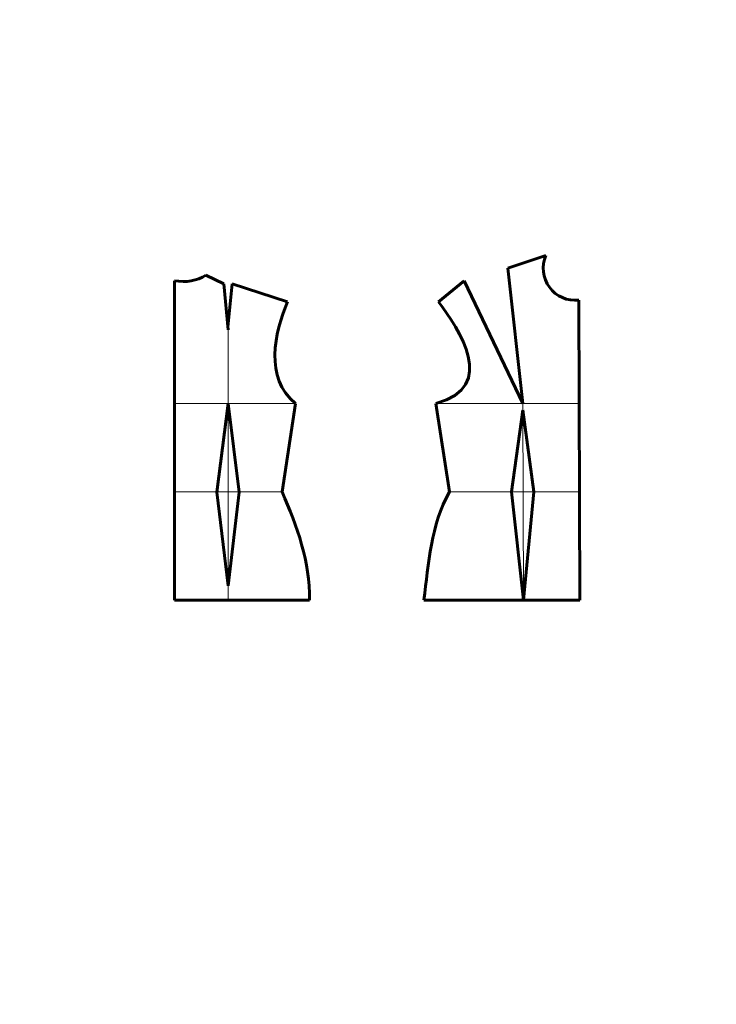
# Model space of a CAD drawing. Header units: millimetres. Extents: x 0 to 210, y 0 to 297.
import ezdxf

# ---------------------------------------------------------------- set-up
doc = ezdxf.new("R2010")
doc.units = ezdxf.units.MM
doc.linetypes.add('K5LT_BASIC', pattern=[0])
doc.linetypes.add('K5LT_THIN', pattern=[0])

msp = doc.modelspace()

# ---------------------------------------------------------------- linework, layer by layer
at = {"color": 5, "linetype": 'K5LT_BASIC', "lineweight": 60, "true_color": 0x0000ff}
for p, q in [((147.12, 222), (158.64, 225.85)), ((56.1, 219.93), (61.5, 217.32)), ((151.64, 181.25), (147.12, 222)), ((46.62, 218.26), (46.62, 121.92)), ((61.5, 217.32), (62.86, 203.45)), ((62.78, 204.26), (64.06, 217.32)), ((64.06, 217.32), (80.76, 211.92)), ((126.27, 211.92), (134, 218.26)), ((134, 218.26), (151.64, 181.25)), ((168.54, 212.42), (168.83, 121.92)), ((62.86, 181.25), (59.41, 154.47)), ((62.86, 181.25), (66.17, 154.5)), ((83.12, 181.25), (79.1, 154.56)), ((125.49, 181.25), (129.55, 154.56)), ((151.64, 179.25), (148.3, 154.57)), ((151.64, 179.25), (155.04, 154.58)), ((59.41, 154.47), (62.86, 126.19)), ((66.17, 154.5), (62.86, 126.19)), ((148.3, 154.57), (151.92, 121.92)), ((155.04, 154.58), (151.92, 121.92)), ((46.62, 121.92), (87.36, 121.92)), ((168.83, 121.92), (121.83, 121.92))]:
    msp.add_line(p, q, dxfattribs=at)
at = {"color": 7, "linetype": 'K5LT_THIN', "lineweight": 18}
for p, q in [((62.86, 203.45), (62.86, 121.92)), ((83.12, 181.25), (46.62, 181.25)), ((125.49, 181.25), (168.64, 181.25)), ((151.64, 181.25), (151.92, 121.92)), ((79.1, 154.56), (46.62, 154.56)), ((129.55, 154.56), (168.72, 154.56))]:
    msp.add_line(p, q, dxfattribs=at)
at = {"color": 5, "linetype": 'K5LT_BASIC', "lineweight": 60, "true_color": 0x0000ff}
msp.add_arc((167.47, 222), 9.64, 156.4319, 276.3327, dxfattribs=at)
for points in [[(46.62, 218.26), (50.23, 217.67), (53.39, 218.22), (56.1, 219.93)], [(80.76, 211.92), (76.79, 202.46), (73.7, 189), (83.12, 181.25)], [(126.27, 211.92), (132.25, 203.59), (144.43, 186.31), (125.49, 181.25)], [(79.1, 154.56), (83.61, 144.26), (87.57, 133.38), (87.36, 121.92)], [(129.55, 154.56), (123.91, 144.6), (123.32, 132.95), (121.83, 121.92)]]:
    msp.add_open_spline(points, degree=3, dxfattribs=at)

doc.saveas('drawing.dxf')
